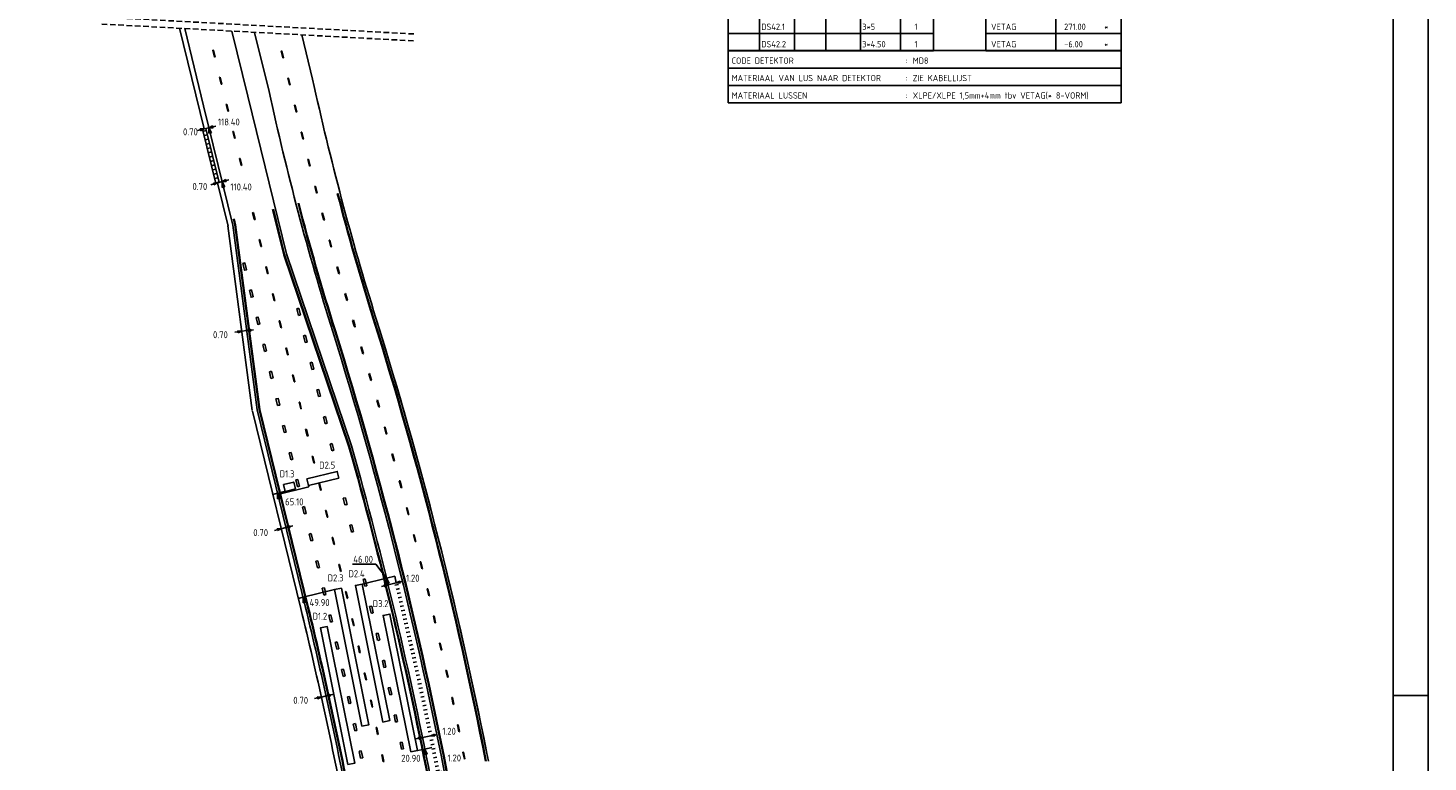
# Model space of a CAD drawing. Extents: x 124708 to 143435, y 487373 to 494715.
# Tile 31 of 32: x 143234 to 143435, y 487513 to 487619. Entities that reach past the tile are written whole.
import ezdxf
from ezdxf.enums import TextEntityAlignment as Align

# ---------------------------------------------------------------- set-up
doc = ezdxf.new("R2010")
doc.units = 0
doc.header["$LTSCALE"] = 0.25
doc.header["$MEASUREMENT"] = 0
doc.linetypes.add('HIDDEN2', pattern=[4.7625, 3.175, -1.5875])
doc.layers.get('0').update_dxf_attribs({"linetype": 'CONTINUOUS'})
for name, color, linetype in [('01-CALQUE', 1, 'CONTINUOUS'), ('BUIS', 1, 'CONTINUOUS'), ('KABEL-500', 3, 'CONTINUOUS'), ('LUS-T-CODE', 1, 'CONTINUOUS'), ('LUSSEN', 7, 'CONTINUOUS'), ('MAAT-T-CODE', 7, 'CONTINUOUS'), ('MAATVOERING', 7, 'CONTINUOUS'), ('MARKERING', 9, 'CONTINUOUS'), ('ONDERGROND', 7, 'CONTINUOUS'), ('TABELLEN', 7, 'CONTINUOUS'), ('UITSLIJPER', 1, 'CONTINUOUS')]:
    doc.layers.add(name, color=color, linetype=linetype)
doc.styles.add('I020-0', font='isocp.shx', dxfattribs={"height": 1})
doc.styles.add('I020-1', font='ISO.shx', dxfattribs={"height": 2})
doc.styles.add('ISO', font='isocp.shx')

# ---------------------------------------------------------------- blocks, each defined once
blk = doc.blocks.new('V_20X1')
blk.add_3dface([(0.5, 0), (0.5, -20), (-0.5, -20), (-0.5, 0)])
at = {"layer": 'LUS-T-CODE', "linetype": 'CONTINUOUS', "style": 'I020-1'}
blk.add_attdef('LUS', text='', height=1, rotation=345.3228, dxfattribs=at).set_placement((-0.21, -21.77), align=Align.MIDDLE_CENTER)
blk = doc.blocks.new('V_1_5X1')
at = {"flags": 128}
blk.add_lwpolyline([(0.5, 0), (0.5, -1.5), (-0.5, -1.5), (-0.5, 0), (0.5, 0)], dxfattribs=at)
at = {"layer": 'LUS-T-CODE', "linetype": 'CONTINUOUS', "style": 'ISO'}
blk.add_attdef('LUS', text='', height=1, rotation=76.2461, dxfattribs=at).set_placement((-1.88, -0.64), align=Align.MIDDLE_CENTER)
blk = doc.blocks.new('V_1X4_5')
at = {"flags": 128}
blk.add_lwpolyline([(-2.25, 0), (2.25, 0), (2.25, -1), (-2.25, -1), (-2.25, 0)], dxfattribs=at)
at = {"layer": 'LUS-T-CODE', "linetype": 'CONTINUOUS', "style": 'ISO'}
blk.add_attdef('LUS', text='', height=1, rotation=166.2461, dxfattribs=at).set_placement((-1.05, -2.21), align=Align.MIDDLE_CENTER)
blk = doc.blocks.new('V_P2')
for p, q in [((0, 0), (0.78, 0.19)), ((0.78, 0.18), (0, 0)), ((0, 0), (0.78, 0.17)), ((0.78, 0.16), (0, 0)), ((0, 0), (0.78, 0.15)), ((0.78, 0.13), (0, 0)), ((0, 0), (0.78, 0.12)), ((0.78, 0.11), (0, 0)), ((0, 0), (0.78, 0.1)), ((0.78, 0.08), (0, 0)), ((0, 0), (0.78, 0.07)), ((0.78, 0.06), (0, 0)), ((0, 0), (0.78, 0.05)), ((0.78, 0.04), (0, 0)), ((0, 0), (0.78, 0.03)), ((0.78, 0.01), (0, 0)), ((0, 0), (0.78, 0)), ((0.78, -0.19), (0, 0)), ((0, 0), (0.78, -0.1)), ((0, 0), (0.78, -0.15)), ((0, 0), (0.78, -0.05)), ((0, 0), (0.78, 0)), ((0.78, -0.18), (0, 0)), ((0, 0), (0.78, -0.17)), ((0.78, -0.16), (0, 0)), ((0.78, -0.13), (0, 0)), ((0, 0), (0.78, -0.12)), ((0.78, -0.11), (0, 0)), ((0, 0), (0.78, -0.07)), ((0.78, -0.04), (0, 0)), ((0, 0), (0.78, -0.03)), ((0.78, -0.06), (0, 0)), ((0.78, -0.08), (0, 0)), ((0.78, -0.01), (0, 0)), ((0.78, -0.19), (0.78, 0.19))]:
    blk.add_line(p, q)
at = {"layer": 'MAATVOERING', "style": 'I020-0', "flags": 1}
blk.add_attdef('MAAT', (-446006.76, 243439.28), '', height=1, dxfattribs=at)
blk = doc.blocks.new('V_PL')
at = {"layer": 'MAATVOERING'}
for p, q in [((-1, 0), (0, 0)), ((-0.57, 0.14), (0, 0)), ((-0.57, -0.14), (-0.57, 0.14)), ((-0.57, 0.12), (0, 0)), ((-0.57, 0.11), (0, 0)), ((-0.57, 0.09), (0, 0)), ((-0.57, 0.07), (0, 0)), ((-0.57, 0.05), (0, 0)), ((-0.57, 0.04), (0, 0)), ((-0.57, 0.02), (0, 0)), ((-0.57, -0.12), (0, 0)), ((-0.57, -0.09), (0, 0)), ((-0.57, -0.05), (0, 0)), ((-0.57, -0.02), (0, 0)), ((-0.57, -0.14), (0, 0)), ((-0.57, -0.04), (0, 0)), ((-0.57, -0.07), (0, 0)), ((-0.57, -0.11), (0, 0)), ((0, 0), (-0.57, 0))]:
    blk.add_line(p, q, dxfattribs=at)
blk = doc.blocks.new('V_PR')
at = {"layer": 'MAATVOERING'}
for p, q in [((0.57, 0.14), (0, 0)), ((0.57, 0.12), (0, 0)), ((0.57, 0.11), (0, 0)), ((0.57, 0.09), (0, 0)), ((0.57, 0.07), (0, 0)), ((0.57, 0.05), (0, 0)), ((0.57, 0.04), (0, 0)), ((0.57, 0.02), (0, 0)), ((0.57, -0.11), (0, 0)), ((0.57, -0.07), (0, 0)), ((0.57, -0.04), (0, 0)), ((0, 0), (0.57, 0)), ((0, 0), (1, 0)), ((0.57, -0.02), (0, 0)), ((0.57, -0.05), (0, 0)), ((0.57, -0.09), (0, 0)), ((0.57, -0.12), (0, 0)), ((0.57, -0.14), (0, 0)), ((0.57, 0.14), (0.57, -0.14))]:
    blk.add_line(p, q, dxfattribs=at)
at = {"layer": 'MAAT-T-CODE', "linetype": 'CONTINUOUS', "style": 'I020-1'}
blk.add_attdef('MAAT', text='', height=1, rotation=348.6224, dxfattribs=at).set_placement((-3.65, 0.16), align=Align.MIDDLE_CENTER)
blk = doc.blocks.new('NB_KAA0')
at = {"color": 1}
blk.add_line((1179, 297), (1189, 297), dxfattribs=at)
blk.add_3dface([(1189, 0), (1189, 841), (0, 841), (0, 0)], dxfattribs=at)
at = {"color": 5}
blk.add_3dface([(1179, 10), (1179, 831), (25, 831), (25, 10)], dxfattribs=at)
at = {"layer": 'MAATVOERING', "style": 'I020-0', "flags": 1}
for tag in ['PLOTDATUM', 'FILENAAM']:
    blk.add_attdef(tag, (-285681, -974749), '', height=1, dxfattribs=at)
blk = doc.blocks.new('V_LUSINF')
at = {"color": 2}
for p, q in [((0, 0), (0, -5)), ((112.9, 0), (112.9, -5))]:
    blk.add_line(p, q, dxfattribs=at)
for p, q in [((9, 0), (9, -5)), ((19, 0), (19, -5)), ((28, 0), (28, -5)), ((38, 0), (38, -5)), ((49.5, 0), (49.5, -5)), ((59, 0), (59, -5)), ((74, 0), (74, -5)), ((94.06, 0), (94.06, -5)), ((0, -5), (59, -5)), ((74, -5), (112.9, -5))]:
    blk.add_line(p, q)
at = {"layer": 'TABELLEN', "linetype": 'CONTINUOUS', "style": 'ISO'}
for tag, p in [('B', (9.5, -4)), ('E', (38.5, -4)), ('F', (53.5, -4)), ('G', (75.5, -4)), ('H', (96.5, -4))]:
    blk.add_attdef(tag, p, '', height=1.8, dxfattribs=at)
at = {"layer": 'TABELLEN', "linetype": 'CONTINUOUS', "style": 'ISO', "flags": 1}
for tag in ['A', 'C', 'D', 'K', 'L']:
    blk.add_attdef(tag, (96.5, -4), '', height=0.9, dxfattribs=at)
blk = doc.blocks.new('V_CODE_D')
at = {"color": 2}
for p, q in [((0, 0), (0, -15)), ((112.9, -15), (112.9, 0)), ((0, -15), (112.9, -15))]:
    blk.add_line(p, q, dxfattribs=at)
at = {"color": 7}
blk.add_line((0, 0), (112.9, 0), dxfattribs=at)
for p, q in [((0, -5.07), (112.9, -5.07)), ((0, -10), (112.9, -10))]:
    blk.add_line(p, q)
at = {"linetype": 'CONTINUOUS', "style": 'ISO'}
for s, p in [('CODE DETEKTOR', (1, -3.8)), ('MATERIAAL VAN LUS NAAR DETEKTOR', (1, -8.8)), ('MATERIAAL LUSSEN', (1, -13.8))]:
    blk.add_text(s, height=1.8, dxfattribs=at).set_placement(p)
at = {"color": 7, "linetype": 'CONTINUOUS', "style": 'ISO'}
for p in [(51, -3.8), (51, -8.8), (51, -13.8)]:
    blk.add_text(':', height=1.8, dxfattribs=at).set_placement(p)
at = {"layer": 'TABELLEN', "linetype": 'CONTINUOUS', "style": 'ISO'}
for tag, p in [('A', (53, -3.8)), ('B', (53, -8.8)), ('C', (53, -13.8))]:
    blk.add_attdef(tag, p, '', height=1.8, dxfattribs=at)

msp = doc.modelspace()

# ---------------------------------------------------------------- hatches: boundary and pattern name
at = {"layer": 'BUIS', "linetype": 'CONTINUOUS'}
h = msp.add_hatch(dxfattribs=at)
h.set_pattern_fill('LINE', color=256, scale=0.1, style=0, pattern_type=2)
h.set_pattern_definition([(193.751192, (0, 0), (0.15094337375, -0.6167990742), [])])
h.paths.add_polyline_path([(143259.25, 487604.35), (143259.49, 487604.41), (143261.39, 487596.64), (143261.15, 487596.58), (143260.91, 487596.52), (143259.01, 487604.29)])
h = msp.add_hatch(dxfattribs=at)
h.set_pattern_fill('LINE', color=256, scale=0.1, style=0, pattern_type=2)
h.set_pattern_definition([(191.335463, (0, 0), (0.1248111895, -0.62261317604), [])])
h.paths.add_polyline_path([(143294.03, 487504.34, 0.015036), (143286.59, 487539.12), (143287.08, 487539.24, -0.015027), (143294.52, 487504.44)])

# ---------------------------------------------------------------- linework, layer by layer
at = {"layer": 'BUIS', "flags": 128}
msp.add_lwpolyline([(143259.25, 487604.35), (143259.01, 487604.29), (143260.91, 487596.52), (143261.15, 487596.58), (143261.39, 487596.64), (143259.49, 487604.41)], close=True, dxfattribs=at)
at = {"layer": 'KABEL-500'}
for p, q in [((143259.25, 487604.35), (143255.72, 487618.79)), ((143262.67, 487590.36), (143261.15, 487596.58)), ((143266.16, 487563.94), (143262.66, 487590.43)), ((143269.79, 487552.05), (143269.11, 487551.89)), ((143285.43, 487539.87), (143286.62, 487540.16)), ((143286.62, 487540.16), (143286.84, 487539.18)), ((143273.44, 487537.11), (143272.76, 487536.94)), ((143290.94, 487515.33), (143291.93, 487515.54))]:
    msp.add_line(p, q, dxfattribs=at)
at = {"layer": 'KABEL-500', "flags": 128}
msp.add_lwpolyline([(143266.18, 487563.85), (143273.12, 487535.5, -0.012497), (143279.29, 487507.25), (143280.67, 487500.36)], format="xyb", dxfattribs=at)
at = {"layer": 'MAATVOERING', "color": 5, "linetype": 'HIDDEN2'}
for p, q in [((143244.59, 487620.39), (143289.43, 487617.96)), ((143244.54, 487619.39), (143289.37, 487616.97))]:
    msp.add_line(p, q, dxfattribs=at)
at = {"layer": 'MAATVOERING'}
for p, q in [((143259.93, 487604.51), (143259.25, 487604.35)), ((143261.15, 487596.58), (143261.83, 487596.77)), ((143265.35, 487575.39), (143264.66, 487575.3)), ((143270.99, 487547.12), (143270.31, 487546.95)), ((143283.9, 487541.85), (143280.54, 487541.85)), ((143285.43, 487539.87), (143283.9, 487541.85)), ((143286.84, 487539.18), (143285.67, 487538.9)), ((143276.76, 487522.95), (143276.08, 487522.8)), ((143290.6, 487517), (143291.78, 487517.24))]:
    msp.add_line(p, q, dxfattribs=at)
at = {"layer": 'MARKERING'}
for p, q in [((143260.6, 487615.64), (143260.51, 487615.62)), ((143260.74, 487614.65), (143260.51, 487615.62)), ((143260.84, 487614.67), (143260.6, 487615.64)), ((143260.84, 487614.67), (143260.74, 487614.65)), ((143260.79, 487614.66), (143260.79, 487614.66)), ((143270.41, 487615.53), (143270.31, 487615.51)), ((143270.55, 487614.53), (143270.31, 487615.51)), ((143270.65, 487614.56), (143270.41, 487615.53)), ((143270.65, 487614.56), (143270.55, 487614.53)), ((143270.6, 487614.55), (143270.6, 487614.55)), ((143261.55, 487611.76), (143261.46, 487611.73)), ((143261.69, 487610.76), (143261.46, 487611.73)), ((143261.79, 487610.78), (143261.55, 487611.76)), ((143261.79, 487610.78), (143261.7, 487610.76)), ((143261.74, 487610.77), (143261.74, 487610.77)), ((143271.36, 487611.64), (143271.26, 487611.62)), ((143271.5, 487610.65), (143271.26, 487611.62)), ((143271.6, 487610.67), (143271.36, 487611.64)), ((143271.6, 487610.67), (143271.5, 487610.65)), ((143271.55, 487610.66), (143271.55, 487610.66)), ((143262.51, 487607.87), (143262.41, 487607.85)), ((143262.64, 487606.88), (143262.41, 487607.85)), ((143262.74, 487606.9), (143262.51, 487607.87)), ((143262.74, 487606.9), (143262.65, 487606.88)), ((143262.69, 487606.89), (143262.7, 487606.89)), ((143272.31, 487607.76), (143272.21, 487607.73)), ((143272.45, 487606.76), (143272.21, 487607.73)), ((143272.55, 487606.79), (143272.31, 487607.76)), ((143272.55, 487606.79), (143272.45, 487606.76)), ((143272.5, 487606.78), (143272.5, 487606.78)), ((143263.46, 487603.99), (143263.36, 487603.96)), ((143263.6, 487602.99), (143263.36, 487603.96)), ((143263.7, 487603.02), (143263.46, 487603.99)), ((143273.26, 487603.87), (143273.17, 487603.85)), ((143273.4, 487602.88), (143273.17, 487603.85)), ((143273.5, 487602.9), (143273.26, 487603.87)), ((143263.69, 487603.02), (143263.6, 487602.99)), ((143263.65, 487603), (143263.65, 487603)), ((143273.5, 487602.9), (143273.4, 487602.88)), ((143273.45, 487602.89), (143273.45, 487602.89)), ((143264.41, 487600.1), (143264.31, 487600.08)), ((143264.55, 487599.11), (143264.31, 487600.08)), ((143264.65, 487599.13), (143264.41, 487600.1)), ((143274.22, 487599.99), (143274.12, 487599.97)), ((143274.36, 487599), (143274.12, 487599.97)), ((143274.46, 487599.02), (143274.22, 487599.99)), ((143264.64, 487599.13), (143264.55, 487599.11)), ((143264.6, 487599.12), (143264.6, 487599.12)), ((143274.46, 487599.02), (143274.36, 487599)), ((143274.41, 487599.01), (143274.41, 487599.01)), ((143275.22, 487596.12), (143275.12, 487596.09)), ((143275.38, 487595.13), (143275.12, 487596.09)), ((143275.47, 487595.15), (143275.22, 487596.12)), ((143275.47, 487595.15), (143275.38, 487595.13)), ((143275.43, 487595.14), (143275.43, 487595.14)), ((143266.31, 487592.33), (143266.21, 487592.31)), ((143266.45, 487591.34), (143266.21, 487592.31)), ((143266.55, 487591.36), (143266.31, 487592.33)), ((143270.68, 487586.27), (143269.08, 487592.78)), ((143270.77, 487586.31), (143269.18, 487592.8)), ((143276.25, 487592.25), (143276.15, 487592.23)), ((143276.41, 487591.26), (143276.15, 487592.23)), ((143276.51, 487591.29), (143276.25, 487592.25)), ((143263.66, 487590.55), (143263.45, 487591.4)), ((143263.75, 487590.57), (143263.55, 487591.42)), ((143267.15, 487564.07), (143263.66, 487590.55)), ((143267.25, 487564.09), (143263.75, 487590.57)), ((143266.55, 487591.36), (143266.45, 487591.34)), ((143266.5, 487591.35), (143266.5, 487591.35)), ((143276.51, 487591.29), (143276.41, 487591.26)), ((143276.46, 487591.28), (143276.46, 487591.28)), ((143267.26, 487588.45), (143267.16, 487588.42)), ((143267.4, 487587.45), (143267.16, 487588.42)), ((143267.5, 487587.47), (143267.26, 487588.45)), ((143277.28, 487588.39), (143277.18, 487588.36)), ((143277.44, 487587.4), (143277.18, 487588.36)), ((143277.54, 487587.42), (143277.28, 487588.39)), ((143267.5, 487587.47), (143267.4, 487587.45)), ((143267.45, 487587.46), (143267.45, 487587.46)), ((143280.03, 487558.71), (143270.68, 487586.27)), ((143280.12, 487558.74), (143270.77, 487586.31)), ((143277.54, 487587.42), (143277.44, 487587.4)), ((143277.49, 487587.41), (143277.49, 487587.41)), ((143268.21, 487584.56), (143268.11, 487584.54)), ((143268.35, 487583.56), (143268.11, 487584.54)), ((143268.45, 487583.59), (143268.21, 487584.56)), ((143278.39, 487584.55), (143278.29, 487584.52)), ((143278.58, 487583.56), (143278.29, 487584.52)), ((143278.67, 487583.59), (143278.39, 487584.55)), ((143268.45, 487583.59), (143268.35, 487583.57)), ((143268.4, 487583.58), (143268.4, 487583.58)), ((143278.67, 487583.59), (143278.58, 487583.56)), ((143278.62, 487583.57), (143278.62, 487583.58)), ((143269.16, 487580.67), (143269.07, 487580.65)), ((143269.3, 487579.68), (143269.07, 487580.65)), ((143269.4, 487579.7), (143269.16, 487580.67)), ((143269.4, 487579.7), (143269.3, 487579.68)), ((143269.35, 487579.69), (143269.35, 487579.69)), ((143279.53, 487580.71), (143279.43, 487580.68)), ((143279.72, 487579.73), (143279.43, 487580.68)), ((143279.81, 487579.75), (143279.53, 487580.71)), ((143279.81, 487579.76), (143279.72, 487579.73)), ((143279.76, 487579.74), (143279.77, 487579.74)), ((143272.86, 487578.61), (143272.57, 487578.53)), ((143272.81, 487577.56), (143272.57, 487578.53)), ((143273.1, 487577.64), (143272.86, 487578.61)), ((143267.1, 487576.33), (143267.08, 487576.32)), ((143270.11, 487576.79), (143270.02, 487576.77)), ((143270.25, 487575.79), (143270.02, 487576.77)), ((143270.35, 487575.82), (143270.11, 487576.79)), ((143270.35, 487575.82), (143270.26, 487575.79)), ((143270.3, 487575.81), (143270.3, 487575.81)), ((143273.1, 487577.64), (143272.81, 487577.56)), ((143272.96, 487577.6), (143272.95, 487577.6)), ((143280.67, 487576.88), (143280.57, 487576.85)), ((143280.95, 487575.92), (143280.86, 487575.89)), ((143280.91, 487575.91), (143280.91, 487575.91)), ((143273.81, 487574.72), (143273.52, 487574.65)), ((143273.76, 487573.68), (143273.52, 487574.65)), ((143274.05, 487573.75), (143273.76, 487573.68)), ((143274.05, 487573.75), (143273.81, 487574.72)), ((143273.91, 487573.72), (143273.9, 487573.71)), ((143267.95, 487573.45), (143267.65, 487573.38)), ((143267.89, 487572.4), (143267.65, 487573.37)), ((143268.18, 487572.47), (143267.89, 487572.4)), ((143268.18, 487572.47), (143267.95, 487573.45)), ((143268.05, 487572.44), (143268.04, 487572.44)), ((143271.07, 487572.9), (143270.97, 487572.88)), ((143271.2, 487571.91), (143270.97, 487572.88)), ((143271.3, 487571.93), (143271.07, 487572.9)), ((143271.3, 487571.93), (143271.21, 487571.91)), ((143271.25, 487571.92), (143271.26, 487571.92)), ((143281.82, 487573.05), (143281.73, 487573.02)), ((143282.01, 487572.06), (143281.73, 487573.02)), ((143282.11, 487572.09), (143281.82, 487573.05)), ((143282.11, 487572.09), (143282.01, 487572.06)), ((143282.06, 487572.08), (143282.06, 487572.08)), ((143274.76, 487570.84), (143274.47, 487570.77)), ((143274.71, 487569.79), (143274.47, 487570.76)), ((143275, 487569.86), (143274.71, 487569.79)), ((143275, 487569.86), (143274.77, 487570.84)), ((143274.86, 487569.83), (143274.85, 487569.83)), ((143268.9, 487569.56), (143268.61, 487569.49)), ((143268.84, 487568.52), (143268.61, 487569.49)), ((143269.14, 487568.59), (143268.84, 487568.52)), ((143269.14, 487568.59), (143268.9, 487569.56)), ((143269, 487568.56), (143268.99, 487568.55)), ((143272.02, 487569.02), (143271.92, 487568.99)), ((143272.16, 487568.02), (143271.92, 487568.99)), ((143272.25, 487568.05), (143272.02, 487569.02)), ((143272.25, 487568.05), (143272.16, 487568.02)), ((143272.2, 487568.03), (143272.21, 487568.04)), ((143282.98, 487569.22), (143282.88, 487569.19)), ((143283.17, 487568.23), (143282.88, 487569.19)), ((143283.27, 487568.26), (143282.98, 487569.22)), ((143283.27, 487568.26), (143283.17, 487568.23)), ((143283.22, 487568.25), (143283.22, 487568.25)), ((143269.85, 487565.67), (143269.56, 487565.6)), ((143269.8, 487564.63), (143269.56, 487565.6)), ((143270.09, 487564.7), (143269.85, 487565.68)), ((143275.71, 487566.95), (143275.42, 487566.88)), ((143275.66, 487565.91), (143275.42, 487566.88)), ((143275.95, 487565.98), (143275.66, 487565.91)), ((143275.95, 487565.98), (143275.72, 487566.95)), ((143275.82, 487565.95), (143275.8, 487565.94)), ((143274.09, 487535.73), (143267.15, 487564.07)), ((143274.19, 487535.76), (143267.25, 487564.09)), ((143270.09, 487564.7), (143269.8, 487564.63)), ((143269.95, 487564.67), (143269.94, 487564.67)), ((143272.97, 487565.13), (143272.87, 487565.11)), ((143273.11, 487564.14), (143272.87, 487565.11)), ((143273.2, 487564.16), (143272.97, 487565.13)), ((143273.2, 487564.16), (143273.11, 487564.14)), ((143273.16, 487564.15), (143273.16, 487564.15)), ((143284.13, 487565.39), (143284.04, 487565.36)), ((143284.42, 487564.43), (143284.32, 487564.41)), ((143284.37, 487564.42), (143284.37, 487564.42)), ((143270.8, 487561.79), (143270.51, 487561.72)), ((143270.75, 487560.75), (143270.51, 487561.72)), ((143271.04, 487560.82), (143270.8, 487561.79)), ((143276.67, 487563.07), (143276.38, 487562.99)), ((143276.61, 487562.02), (143276.38, 487562.99)), ((143276.9, 487562.09), (143276.61, 487562.02)), ((143276.9, 487562.09), (143276.67, 487563.07)), ((143276.77, 487562.06), (143276.76, 487562.06)), ((143271.04, 487560.82), (143270.75, 487560.75)), ((143270.9, 487560.78), (143270.89, 487560.78)), ((143273.92, 487561.25), (143273.82, 487561.22)), ((143274.06, 487560.25), (143273.82, 487561.22)), ((143274.16, 487560.28), (143273.92, 487561.25)), ((143274.16, 487560.28), (143274.06, 487560.25)), ((143274.11, 487560.27), (143274.11, 487560.27)), ((143285.22, 487561.54), (143285.13, 487561.52)), ((143285.39, 487560.55), (143285.13, 487561.52)), ((143285.49, 487560.58), (143285.22, 487561.54)), ((143285.49, 487560.58), (143285.39, 487560.55)), ((143285.44, 487560.57), (143285.45, 487560.57)), ((143271.75, 487557.91), (143271.46, 487557.83)), ((143271.7, 487556.86), (143271.46, 487557.83)), ((143271.99, 487556.93), (143271.75, 487557.91)), ((143277.62, 487559.18), (143277.33, 487559.11)), ((143277.56, 487558.14), (143277.33, 487559.11)), ((143277.86, 487558.21), (143277.56, 487558.14)), ((143277.86, 487558.21), (143277.62, 487559.18)), ((143277.72, 487558.17), (143277.71, 487558.17)), ((143286.3, 487557.69), (143286.2, 487557.66)), ((143286.47, 487556.7), (143286.2, 487557.66)), ((143286.56, 487556.72), (143286.3, 487557.69)), ((143271.99, 487556.93), (143271.7, 487556.86)), ((143271.85, 487556.9), (143271.84, 487556.9)), ((143274.87, 487557.36), (143274.77, 487557.34)), ((143275.01, 487556.37), (143274.77, 487557.34)), ((143275.11, 487556.39), (143274.87, 487557.36)), ((143275.11, 487556.39), (143275.01, 487556.37)), ((143275.06, 487556.38), (143275.06, 487556.38)), ((143286.56, 487556.72), (143286.47, 487556.7)), ((143286.52, 487556.71), (143286.52, 487556.71)), ((143272.7, 487554.02), (143272.41, 487553.95)), ((143272.65, 487552.98), (143272.41, 487553.95)), ((143272.94, 487553.05), (143272.7, 487554.02)), ((143287.37, 487553.83), (143287.27, 487553.81)), ((143287.54, 487552.84), (143287.27, 487553.81)), ((143287.63, 487552.87), (143287.37, 487553.83)), ((143272.94, 487553.05), (143272.65, 487552.98)), ((143272.8, 487553.01), (143272.79, 487553.01)), ((143275.82, 487553.48), (143275.72, 487553.45)), ((143275.96, 487552.48), (143275.72, 487553.45)), ((143276.06, 487552.51), (143275.82, 487553.48)), ((143276.06, 487552.51), (143275.96, 487552.48)), ((143276.01, 487552.49), (143276.01, 487552.49)), ((143287.63, 487552.87), (143287.54, 487552.84)), ((143287.59, 487552.86), (143287.59, 487552.86)), ((143273.65, 487550.13), (143273.36, 487550.06)), ((143273.6, 487549.09), (143273.36, 487550.06)), ((143273.89, 487549.16), (143273.65, 487550.13)), ((143276.77, 487549.59), (143276.67, 487549.57)), ((143276.91, 487548.6), (143276.67, 487549.57)), ((143277.01, 487548.62), (143276.77, 487549.59)), ((143279.52, 487551.41), (143279.23, 487551.34)), ((143279.47, 487550.37), (143279.23, 487551.34)), ((143279.76, 487550.44), (143279.47, 487550.37)), ((143279.76, 487550.44), (143279.52, 487551.41)), ((143279.62, 487550.4), (143279.61, 487550.4)), ((143288.41, 487549.97), (143288.31, 487549.95)), ((143288.56, 487548.98), (143288.31, 487549.95)), ((143288.66, 487549), (143288.41, 487549.97)), ((143273.89, 487549.16), (143273.6, 487549.09)), ((143273.75, 487549.13), (143273.74, 487549.13)), ((143277.01, 487548.62), (143276.91, 487548.6)), ((143276.96, 487548.61), (143276.96, 487548.61)), ((143280.47, 487547.52), (143280.18, 487547.45)), ((143280.71, 487546.55), (143280.47, 487547.53)), ((143288.66, 487549), (143288.56, 487548.98)), ((143288.61, 487548.99), (143288.61, 487548.99)), ((143274.6, 487546.25), (143274.31, 487546.18)), ((143274.55, 487545.21), (143274.31, 487546.18)), ((143274.84, 487545.28), (143274.6, 487546.25)), ((143277.72, 487545.71), (143277.62, 487545.68)), ((143277.86, 487544.71), (143277.62, 487545.68)), ((143277.96, 487544.74), (143277.72, 487545.71)), ((143280.42, 487546.48), (143280.18, 487547.45)), ((143280.71, 487546.55), (143280.42, 487546.48)), ((143280.57, 487546.52), (143280.56, 487546.52)), ((143289.39, 487546.09), (143289.3, 487546.07)), ((143289.54, 487545.1), (143289.3, 487546.07)), ((143289.64, 487545.12), (143289.39, 487546.09)), ((143274.84, 487545.28), (143274.55, 487545.21)), ((143274.7, 487545.24), (143274.69, 487545.24)), ((143277.96, 487544.73), (143277.86, 487544.71)), ((143277.91, 487544.72), (143277.91, 487544.72)), ((143289.64, 487545.12), (143289.54, 487545.1)), ((143289.59, 487545.11), (143289.59, 487545.11)), ((143275.55, 487542.36), (143275.26, 487542.29)), ((143275.5, 487541.32), (143275.26, 487542.29)), ((143275.79, 487541.39), (143275.55, 487542.36)), ((143278.67, 487541.82), (143278.58, 487541.8)), ((143278.81, 487540.83), (143278.58, 487541.8)), ((143278.91, 487540.85), (143278.67, 487541.82)), ((143290.37, 487542.22), (143290.28, 487542.19)), ((143290.52, 487541.22), (143290.28, 487542.19)), ((143290.62, 487541.25), (143290.37, 487542.22)), ((143275.79, 487541.39), (143275.5, 487541.32)), ((143275.65, 487541.36), (143275.64, 487541.36)), ((143278.91, 487540.85), (143278.81, 487540.83)), ((143278.86, 487540.84), (143278.86, 487540.84)), ((143282.37, 487539.75), (143282.08, 487539.68)), ((143282.32, 487538.71), (143282.08, 487539.68)), ((143282.61, 487538.78), (143282.37, 487539.75)), ((143290.62, 487541.25), (143290.52, 487541.22)), ((143290.57, 487541.23), (143290.57, 487541.23)), ((143276.51, 487538.48), (143276.21, 487538.41)), ((143276.45, 487537.43), (143276.21, 487538.41)), ((143276.74, 487537.51), (143276.45, 487537.44)), ((143276.74, 487537.51), (143276.51, 487538.48)), ((143276.61, 487537.47), (143276.59, 487537.47)), ((143279.62, 487537.94), (143279.53, 487537.91)), ((143282.61, 487538.78), (143282.32, 487538.71)), ((143282.47, 487538.75), (143282.46, 487538.75)), ((143291.36, 487538.34), (143291.26, 487538.31)), ((143279.86, 487536.97), (143279.77, 487536.94)), ((143279.81, 487536.95), (143279.82, 487536.95)), ((143283.31, 487535.86), (143283.01, 487535.79)), ((143283.24, 487534.82), (143283.01, 487535.79)), ((143283.54, 487534.89), (143283.31, 487535.86)), ((143291.59, 487537.37), (143291.5, 487537.34)), ((143291.54, 487537.35), (143291.55, 487537.35)), ((143277.44, 487534.59), (143277.15, 487534.52)), ((143277.38, 487533.55), (143277.15, 487534.52)), ((143277.67, 487533.62), (143277.38, 487533.55)), ((143277.67, 487533.62), (143277.44, 487534.59)), ((143277.53, 487533.58), (143277.52, 487533.58)), ((143280.55, 487534.04), (143280.46, 487534.02)), ((143280.68, 487533.05), (143280.46, 487534.02)), ((143280.78, 487533.07), (143280.55, 487534.04)), ((143283.54, 487534.89), (143283.24, 487534.82)), ((143283.4, 487534.86), (143283.39, 487534.85)), ((143292.39, 487533.44), (143292.16, 487534.42)), ((143292.26, 487534.44), (143292.17, 487534.42)), ((143292.48, 487533.47), (143292.26, 487534.44)), ((143292.48, 487533.47), (143292.39, 487533.44)), ((143292.44, 487533.46), (143292.44, 487533.46)), ((143280.78, 487533.07), (143280.68, 487533.05)), ((143280.73, 487533.06), (143280.73, 487533.06)), ((143284.23, 487531.97), (143283.93, 487531.9)), ((143284.16, 487530.93), (143283.93, 487531.9)), ((143284.46, 487531), (143284.23, 487531.97)), ((143278.36, 487530.7), (143278.07, 487530.63)), ((143278.3, 487529.65), (143278.07, 487530.63)), ((143278.59, 487529.72), (143278.3, 487529.65)), ((143278.59, 487529.72), (143278.36, 487530.7)), ((143278.45, 487529.69), (143278.44, 487529.69)), ((143281.45, 487530.15), (143281.35, 487530.12)), ((143281.57, 487529.15), (143281.35, 487530.12)), ((143281.67, 487529.17), (143281.45, 487530.15)), ((143284.46, 487531), (143284.17, 487530.93)), ((143284.32, 487530.97), (143284.31, 487530.96)), ((143293.15, 487530.54), (143293.06, 487530.52)), ((143293.28, 487529.54), (143293.06, 487530.52)), ((143293.38, 487529.57), (143293.15, 487530.54)), ((143293.38, 487529.57), (143293.28, 487529.54)), ((143293.33, 487529.56), (143293.33, 487529.56)), ((143281.67, 487529.17), (143281.57, 487529.15)), ((143281.62, 487529.16), (143281.62, 487529.16)), ((143285.13, 487528.07), (143284.84, 487528.01)), ((143285.05, 487527.03), (143284.84, 487528.01)), ((143285.35, 487527.09), (143285.13, 487528.07)), ((143279.27, 487526.8), (143278.98, 487526.73)), ((143279.19, 487525.76), (143278.98, 487526.73)), ((143279.48, 487525.82), (143279.19, 487525.76)), ((143279.48, 487525.82), (143279.27, 487526.8)), ((143279.34, 487525.79), (143279.33, 487525.79)), ((143282.34, 487526.25), (143282.24, 487526.22)), ((143282.46, 487525.25), (143282.24, 487526.22)), ((143282.56, 487525.27), (143282.34, 487526.25)), ((143285.34, 487527.09), (143285.05, 487527.03)), ((143285.21, 487527.07), (143285.19, 487527.06)), ((143294.05, 487526.64), (143293.95, 487526.62)), ((143294.17, 487525.65), (143293.95, 487526.62)), ((143294.27, 487525.67), (143294.05, 487526.64)), ((143294.27, 487525.67), (143294.17, 487525.65)), ((143294.22, 487525.66), (143294.22, 487525.66)), ((143282.56, 487525.27), (143282.47, 487525.25)), ((143282.51, 487525.26), (143282.52, 487525.26)), ((143285.98, 487524.16), (143285.68, 487524.1)), ((143285.89, 487523.12), (143285.68, 487524.1)), ((143286.19, 487523.18), (143285.98, 487524.16)), ((143280.11, 487522.89), (143279.82, 487522.83)), ((143280.03, 487521.85), (143279.82, 487522.83)), ((143280.33, 487521.91), (143280.03, 487521.85)), ((143280.33, 487521.91), (143280.11, 487522.89)), ((143280.19, 487521.88), (143280.17, 487521.88)), ((143283.23, 487522.35), (143283.14, 487522.33)), ((143283.44, 487521.37), (143283.35, 487521.35)), ((143283.39, 487521.36), (143283.4, 487521.36)), ((143286.19, 487523.18), (143285.89, 487523.12)), ((143286.05, 487523.16), (143286.04, 487523.15)), ((143294.9, 487522.73), (143294.8, 487522.72)), ((143295, 487521.73), (143294.8, 487522.72)), ((143295.1, 487521.76), (143294.9, 487522.73)), ((143295.1, 487521.76), (143295, 487521.73)), ((143295.05, 487521.74), (143295.05, 487521.74)), ((143286.82, 487520.25), (143286.53, 487520.19)), ((143286.74, 487519.21), (143286.53, 487520.19)), ((143287.03, 487519.28), (143286.82, 487520.25)), ((143280.96, 487518.98), (143280.66, 487518.91)), ((143280.88, 487517.94), (143280.66, 487518.91)), ((143281.17, 487518), (143280.88, 487517.94)), ((143281.17, 487518), (143280.96, 487518.98)), ((143281.03, 487517.97), (143281.02, 487517.97)), ((143284.04, 487518.43), (143283.95, 487518.41)), ((143284.15, 487517.43), (143283.95, 487518.41)), ((143284.24, 487517.45), (143284.04, 487518.43)), ((143284.24, 487517.45), (143284.15, 487517.43)), ((143284.2, 487517.44), (143284.2, 487517.44)), ((143287.03, 487519.28), (143286.74, 487519.21)), ((143286.89, 487519.24), (143286.88, 487519.24)), ((143295.7, 487518.82), (143295.61, 487518.8)), ((143295.81, 487517.82), (143295.61, 487518.8)), ((143295.9, 487517.84), (143295.7, 487518.82)), ((143295.9, 487517.84), (143295.81, 487517.82)), ((143295.86, 487517.83), (143295.86, 487517.83)), ((143287.67, 487516.34), (143287.37, 487516.28)), ((143287.58, 487515.3), (143287.37, 487516.28)), ((143287.88, 487515.36), (143287.58, 487515.3)), ((143287.88, 487515.36), (143287.67, 487516.34)), ((143281.8, 487515.07), (143281.51, 487515.01)), ((143281.72, 487514.03), (143281.51, 487515)), ((143282.01, 487514.09), (143281.72, 487514.03)), ((143282.01, 487514.09), (143281.8, 487515.07)), ((143284.85, 487514.51), (143284.75, 487514.49)), ((143284.95, 487513.51), (143284.75, 487514.49)), ((143285.05, 487513.53), (143284.85, 487514.51)), ((143285.05, 487513.53), (143284.95, 487513.51)), ((143285, 487513.52), (143285, 487513.52)), ((143296.5, 487514.9), (143296.41, 487514.88)), ((143296.61, 487513.9), (143296.41, 487514.88)), ((143296.7, 487513.92), (143296.5, 487514.9)), ((143296.7, 487513.92), (143296.61, 487513.9)), ((143296.66, 487513.91), (143296.66, 487513.91))]:
    msp.add_line(p, q, dxfattribs=at)
at = {"layer": 'MARKERING', "flags": 128}
for points in [[(143264.8, 487585.03), (143265.04, 487584.06), (143265.33, 487584.13), (143265.33, 487584.13), (143265.09, 487585.1)], [(143265.75, 487581.14), (143265.99, 487580.17), (143266.28, 487580.24), (143266.28, 487580.24), (143266.04, 487581.22)], [(143266.7, 487577.26), (143266.94, 487576.29), (143266.94, 487576.29), (143267.23, 487576.36), (143267.23, 487576.36), (143267, 487577.33)]]:
    msp.add_lwpolyline(points, close=True, dxfattribs=at)
for points in [[(143280.86, 487575.89), (143280.76, 487576.21), (143280.57, 487576.85)], [(143280.95, 487575.92), (143280.86, 487576.23), (143280.67, 487576.88)], [(143284.32, 487564.4), (143284.32, 487564.43), (143284.04, 487565.36)], [(143284.42, 487564.43), (143284.41, 487564.46), (143284.13, 487565.39)], [(143279.76, 487536.94), (143279.72, 487537.11), (143279.53, 487537.91)], [(143279.86, 487536.97), (143279.82, 487537.14), (143279.62, 487537.94)], [(143291.49, 487537.34), (143291.41, 487537.72), (143291.26, 487538.31)], [(143291.59, 487537.37), (143291.51, 487537.74), (143291.36, 487538.34)], [(143283.35, 487521.35), (143283.22, 487521.95), (143283.14, 487522.33)], [(143283.44, 487521.37), (143283.32, 487521.97), (143283.23, 487522.35)]]:
    msp.add_lwpolyline(points, dxfattribs=at)
at = {"layer": 'MARKERING'}
for centre, radius, start, end in [((143665.65, 487696.67), 400.4, 194.7028, 197.3798), ((143665.65, 487696.67), 400.3, 194.703, 197.3798), ((143665.65, 487696.67), 406.2, 194.6892, 197.3798), ((143665.65, 487696.67), 406.1, 194.6895, 197.3798), ((142711.31, 487397.97), 599.6, 11.11745, 17.37983), ((142711.31, 487397.97), 599.7, 11.11553, 17.37983), ((142711.31, 487397.97), 593.8, 10.89131, 17.37983), ((142711.31, 487397.97), 593.9, 10.89131, 17.37983), ((142711.31, 487397.97), 591, 10.89131, 15.78404), ((142711.31, 487397.97), 591.1, 10.89131, 15.78404), ((142711.31, 487397.97), 579.4, 10.89131, 13.75493), ((142711.31, 487397.97), 579.5, 10.89131, 13.75493)]:
    msp.add_arc(centre, radius, start, end, dxfattribs=at)
at = {"layer": 'ONDERGROND'}
msp.add_line((143280.41, 487558.84), (143271.05, 487586.41), dxfattribs=at)
at = {"layer": 'ONDERGROND', "flags": 128}
for points in [[(143256.45, 487618.75), (143259.16, 487607.66), (143263.35, 487590.52), (143266.85, 487564.04), (143273.8, 487535.66, -0.012496), (143279.97, 487507.39), (143282.05, 487497.06)], [(143266.48, 487618.2), (143268.56, 487609.72, 0.021945), (143277.71, 487575.25)], [(143283.91, 487577.19, -0.021972), (143274.82, 487611.5), (143273.27, 487617.84)], [(143300.06, 487513.58, 0.027365), (143283.91, 487577.19)], [(143280.41, 487558.84, -0.021378), (143292.05, 487509.71, 0.006235), (143295.11, 487494.84)]]:
    msp.add_lwpolyline(points, format="xyb", dxfattribs=at)
msp.add_lwpolyline([(143271.05, 487586.41), (143265.51, 487609.06), (143263.23, 487618.38)], dxfattribs=at)
at = {"layer": 'ONDERGROND'}
for radius, start in [(600, 11.24823), (593.5, 10.89131)]:
    msp.add_arc((142711.31, 487397.97), radius, start, 17.37983, dxfattribs=at)
at = {"layer": 'UITSLIJPER'}
for p, q in [((143269.79, 487552.05), (143270.92, 487552.33)), ((143269.83, 487551.86), (143274.29, 487552.95)), ((143274.24, 487553.14), (143274.29, 487552.95)), ((143281.95, 487539.02), (143285.43, 487539.87)), ((143277.96, 487538.21), (143273.44, 487537.11)), ((143289.89, 487515.11), (143290.94, 487515.33))]:
    msp.add_line(p, q, dxfattribs=at)

# ---------------------------------------------------------------- block references
at = {"layer": '01-CALQUE', "xscale": 0.5, "yscale": 0.5, "zscale": 0.5}
msp.add_blockref('NB_KAA0', (142840.5, 487374.5), dxfattribs=at)
at = {"layer": 'LUSSEN'}
for name, p, rotation, values in [('V_1X4_5', (143276.42, 487553.68), 193.7539469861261, {'LUS': 'D2.5'}), ('V_1_5X1', (143272.22, 487553.16), 283.7539469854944, {'LUS': 'D1.3'})]:
    msp.add_blockref(name, p, dxfattribs=dict(at, rotation=rotation)).add_auto_attribs(values)
ref = msp.add_blockref('V_20X1', (143282.4, 487518.71), dxfattribs=dict(at, rotation=191.3723658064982))
ref.add_attrib('LUS', 'D2.3', dxfattribs={"layer": 'LUS-T-CODE', "linetype": 'CONTINUOUS', "height": 1, "style": 'I020-1'}).set_placement((143278.12, 487539.89), align=Align.MIDDLE_CENTER)
ref = msp.add_blockref('V_20X1', (143285.41, 487519.31), dxfattribs=dict(at, rotation=191.3723658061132))
ref.add_attrib('LUS', 'D2.4', dxfattribs={"layer": 'LUS-T-CODE', "linetype": 'CONTINUOUS', "height": 1, "style": 'I020-1'}).set_placement((143281.13, 487540.5), align=Align.MIDDLE_CENTER)
ref = msp.add_blockref('V_20X1', (143289.4, 487515.01), dxfattribs=dict(at, rotation=191.4457812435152))
ref.add_attrib('LUS', 'D3.2', dxfattribs={"layer": 'LUS-T-CODE', "linetype": 'CONTINUOUS', "height": 1, "style": 'I020-1'}).set_placement((143284.59, 487536.2), align=Align.MIDDLE_CENTER)
ref = msp.add_blockref('V_20X1', (143280.37, 487513.2), dxfattribs=dict(at, rotation=191.3723658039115))
ref.add_attrib('LUS', 'D1.2', dxfattribs={"layer": 'LUS-T-CODE', "linetype": 'CONTINUOUS', "height": 1, "style": 'I020-1'}).set_placement((143275.86, 487534.39), align=Align.MIDDLE_CENTER)
at = {"layer": 'MAATVOERING'}
ref = msp.add_blockref('V_P2', (143259.93, 487604.51), dxfattribs=dict(at, rotation=283.7511921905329))
ref.add_attrib('MAAT', '118.40', dxfattribs={"layer": 'MAAT-T-CODE', "linetype": 'CONTINUOUS', "height": 1, "style": 'I020-1'}).set_placement((143262.79, 487605.33), align=Align.MIDDLE_CENTER)
ref = msp.add_blockref('V_PR', (143259.25, 487604.35), dxfattribs=dict(at, rotation=193.7511921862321))
ref.add_attrib('MAAT', '0.70', dxfattribs={"layer": 'MAAT-T-CODE', "linetype": 'CONTINUOUS', "height": 1, "style": 'I020-1'}).set_placement((143257.27, 487603.92), align=Align.MIDDLE_CENTER)
for p, rotation in [((143259.93, 487604.51), 193.7511921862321), ((143261.15, 487596.58), 15.66991615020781), ((143265.35, 487575.39), 187.5232187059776), ((143270.99, 487547.12), 193.7547880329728), ((143286.84, 487539.18), 193.7864563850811), ((143276.76, 487522.95), 192.4634324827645), ((143290.6, 487517), 11.60873292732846)]:
    msp.add_blockref('V_PL', p, dxfattribs=dict(at, rotation=rotation))
ref = msp.add_blockref('V_PR', (143261.83, 487596.77), dxfattribs=dict(at, rotation=15.66991615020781))
ref.add_attrib('MAAT', '0.70', dxfattribs={"layer": 'MAAT-T-CODE', "linetype": 'CONTINUOUS', "height": 1, "style": 'I020-1'}).set_placement((143258.63, 487596.08), align=Align.MIDDLE_CENTER)
ref = msp.add_blockref('V_P2', (143261.83, 487596.74), dxfattribs=dict(at, rotation=283.7511921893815))
ref.add_attrib('MAAT', '110.40', dxfattribs={"layer": 'MAAT-T-CODE', "linetype": 'CONTINUOUS', "height": 1, "style": 'I020-1'}).set_placement((143264.55, 487596.01), align=Align.MIDDLE_CENTER)
ref = msp.add_blockref('V_PR', (143264.66, 487575.3), dxfattribs=dict(at, rotation=187.5232187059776))
ref.add_attrib('MAAT', '0.70', dxfattribs={"layer": 'MAAT-T-CODE', "linetype": 'CONTINUOUS', "height": 1, "style": 'I020-1'}).set_placement((143261.58, 487574.8), align=Align.MIDDLE_CENTER)
ref = msp.add_blockref('V_P2', (143269.79, 487552.05), dxfattribs=dict(at, rotation=283.7547880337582))
ref.add_attrib('MAAT', '65.10', dxfattribs={"layer": 'MAAT-T-CODE', "linetype": 'CONTINUOUS', "height": 1, "style": 'I020-1'}).set_placement((143272.19, 487550.81), align=Align.MIDDLE_CENTER)
ref = msp.add_blockref('V_PR', (143270.31, 487546.95), dxfattribs=dict(at, rotation=193.7547880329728))
ref.add_attrib('MAAT', '0.70', dxfattribs={"layer": 'MAAT-T-CODE', "linetype": 'CONTINUOUS', "height": 1, "style": 'I020-1'}).set_placement((143267.36, 487546.4), align=Align.MIDDLE_CENTER)
ref = msp.add_blockref('V_P2', (143285.43, 487539.87), dxfattribs=dict(at, rotation=283.6001206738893))
ref.add_attrib('MAAT', '46.00', dxfattribs={"layer": 'MAAT-T-CODE', "linetype": 'CONTINUOUS', "height": 1, "style": 'I020-1'}).set_placement((143282.08, 487542.57), align=Align.MIDDLE_CENTER)
ref = msp.add_blockref('V_PR', (143285.67, 487538.9), dxfattribs=dict(at, rotation=193.7864563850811))
ref.add_attrib('MAAT', '1.20', dxfattribs={"layer": 'MAAT-T-CODE', "linetype": 'CONTINUOUS', "height": 1, "style": 'I020-1'}).set_placement((143289.2, 487539.86), align=Align.MIDDLE_CENTER)
ref = msp.add_blockref('V_P2', (143273.44, 487537.11), dxfattribs=dict(at, rotation=283.7120586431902))
ref.add_attrib('MAAT', '49.90', dxfattribs={"layer": 'MAAT-T-CODE', "linetype": 'CONTINUOUS', "height": 1, "style": 'I020-1'}).set_placement((143275.82, 487536.36), align=Align.MIDDLE_CENTER)
ref = msp.add_blockref('V_PR', (143276.08, 487522.8), dxfattribs=dict(at, rotation=192.4634324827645))
ref.add_attrib('MAAT', '0.70', dxfattribs={"layer": 'MAAT-T-CODE', "linetype": 'CONTINUOUS', "height": 1, "style": 'I020-1'}).set_placement((143273.11, 487522.33), align=Align.MIDDLE_CENTER)
ref = msp.add_blockref('V_PR', (143291.78, 487517.24), dxfattribs=dict(at, rotation=11.60873292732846))
ref.add_attrib('MAAT', '1.20', dxfattribs={"layer": 'MAAT-T-CODE', "linetype": 'CONTINUOUS', "height": 1, "style": 'I020-1'}).set_placement((143294.42, 487517.89), align=Align.MIDDLE_CENTER)
at = {"layer": 'MAATVOERING', "linetype": 'HIDDEN2'}
ref = msp.add_blockref('V_P2', (143290.94, 487515.33), dxfattribs=dict(at, rotation=281.3673130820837))
ref.add_attrib('MAAT', '20.90', dxfattribs={"layer": 'MAAT-T-CODE', "linetype": 'CONTINUOUS', "height": 1, "style": 'I020-1'}).set_placement((143288.93, 487514.01), align=Align.MIDDLE_CENTER)
at = {"layer": 'MAATVOERING'}
ref = msp.add_blockref('V_PR', (143292.85, 487511.9), dxfattribs=dict(at, rotation=11.00765664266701))
ref.add_attrib('MAAT', '1.20', dxfattribs={"layer": 'MAAT-T-CODE', "linetype": 'CONTINUOUS', "height": 1, "style": 'I020-1'}).set_placement((143295.17, 487514.05), align=Align.MIDDLE_CENTER)
at = {"layer": 'TABELLEN'}
ref = msp.add_blockref('V_LUSINF', (143334.5, 487620.55), dxfattribs=dict(at, xscale=0.5, yscale=0.5, zscale=0.5))
ref.add_attrib('B', 'DS42.1', (143339.25, 487618.55), dxfattribs={"linetype": 'CONTINUOUS', "height": 0.9, "style": 'ISO'})
ref.add_attrib('E', '3*5', (143353.75, 487618.55), dxfattribs={"linetype": 'CONTINUOUS', "height": 0.9, "style": 'ISO'})
ref.add_attrib('F', '1', (143361.25, 487618.55), dxfattribs={"linetype": 'CONTINUOUS', "height": 0.9, "style": 'ISO'})
ref.add_attrib('G', 'VETAG', (143372.25, 487618.55), dxfattribs={"linetype": 'CONTINUOUS', "height": 0.9, "style": 'ISO'})
ref.add_attrib('H', '271.00', (143382.75, 487618.55), dxfattribs={"linetype": 'CONTINUOUS', "height": 0.9, "style": 'ISO'})
ref.add_attrib('K', '*', (143388.5, 487618.55), dxfattribs={"linetype": 'CONTINUOUS', "height": 0.9, "style": 'ISO'})
ref = msp.add_blockref('V_LUSINF', (143334.5, 487618.05), dxfattribs=dict(at, xscale=0.5, yscale=0.5, zscale=0.5))
ref.add_attrib('B', 'DS42.2', (143339.25, 487616.05), dxfattribs={"linetype": 'CONTINUOUS', "height": 0.9, "style": 'ISO'})
ref.add_attrib('E', '3*4.50', (143353.75, 487616.05), dxfattribs={"linetype": 'CONTINUOUS', "height": 0.9, "style": 'ISO'})
ref.add_attrib('F', '1', (143361.25, 487616.05), dxfattribs={"linetype": 'CONTINUOUS', "height": 0.9, "style": 'ISO'})
ref.add_attrib('G', 'VETAG', (143372.25, 487616.05), dxfattribs={"linetype": 'CONTINUOUS', "height": 0.9, "style": 'ISO'})
ref.add_attrib('H', '-6.00', (143382.75, 487616.05), dxfattribs={"linetype": 'CONTINUOUS', "height": 0.9, "style": 'ISO'})
ref.add_attrib('K', '*', (143388.5, 487616.05), dxfattribs={"linetype": 'CONTINUOUS', "height": 0.9, "style": 'ISO'})
at = {"layer": 'TABELLEN', "xscale": 0.5, "yscale": 0.5, "zscale": 0.5}
msp.add_blockref('V_CODE_D', (143334.5, 487615.59), dxfattribs=at).add_auto_attribs({'A': 'MD8', 'B': 'ZIE KABELLIJST  ', 'C': 'XLPE/XLPE 1,5mm+4mm tbv VETAG(* 8-VORM)'})

doc.saveas('drawing.dxf')
